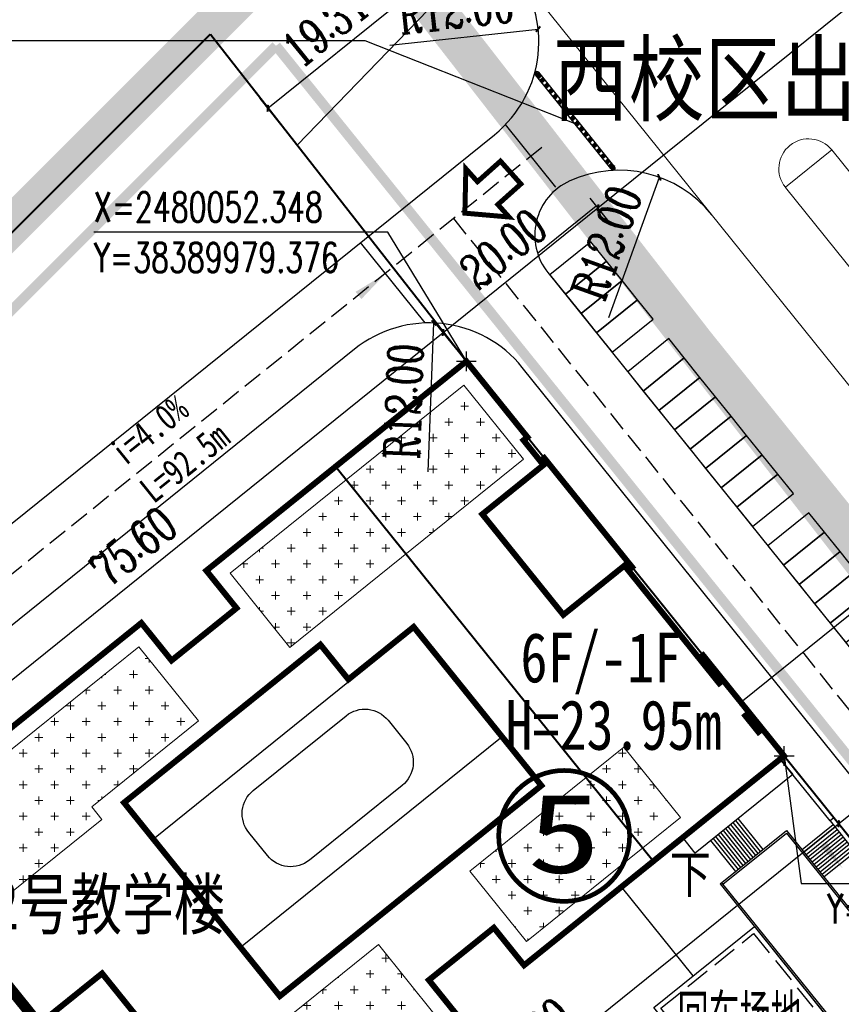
# Model space of a CAD drawing. Extents: x 38389316 to 38391210, y 2479116 to 2480544.
# Tile 24 of 68: x 38389934 to 38390017, y 2479988 to 2480087. Entities that reach past the tile are written whole.
import ezdxf
from ezdxf.enums import TextEntityAlignment as Align

# ---------------------------------------------------------------- set-up
doc = ezdxf.new("R2010")
doc.units = 0
doc.header["$LTSCALE"] = 2
for name, pattern in [('0', [0]), ('CENTER2', [1.125, 0.75, -0.125, 0.125, -0.125]), ('DASH', [0.35, 0.25, -0.1]), ('X2', [10, 8, -2])]:
    doc.linetypes.add(name, pattern=pattern)
doc.layers.get('0').update_dxf_attribs({"linetype": 'CONTINUOUS', "lineweight": 9})
doc.layers.get('Defpoints').update_dxf_attribs({"linetype": 'CONTINUOUS', "lineweight": 9})
for name, color, linetype in [('01', 7, 'CONTINUOUS'), ('DIM_COOR', 3, 'CONTINUOUS'), ('DIM_SYMB', 3, 'CONTINUOUS'), ('DL_道路红线', 7, 'CONTINUOUS'), ('hongxian', 1, 'CONTINUOUS'), ('PUB_TEXT', 7, 'CONTINUOUS'), ('u-road', 4, 'CONTINUOUS'), ('U_室外车位', 3, 'CONTINUOUS'), ('ZJ', 7, 'CONTINUOUS'), ('围墙', 7, 'CENTER2'), ('建筑', 31, 'CONTINUOUS'), ('建筑占地', 3, 'CONTINUOUS'), ('建筑轮廓', 2, 'CONTINUOUS'), ('微型车位', 219, 'CONTINUOUS'), ('文字', 7, 'CONTINUOUS'), ('校内道路中线', 1, 'CONTINUOUS'), ('远期红线', 30, 'CONTINUOUS'), ('道路', 33, 'CONTINUOUS')]:
    doc.layers.add(name, color=color, linetype=linetype)
for name, color, linetype, lineweight in [('图框文字', 7, 'CONTINUOUS', 9), ('尺寸标注', 7, 'CONTINUOUS', 9), ('屋顶绿化线', 126, 'CONTINUOUS', 9), ('建筑控制线', 6, '0', 9), ('路边线', 5, 'CONTINUOUS', 9)]:
    doc.layers.add(name, color=color, linetype=linetype, lineweight=lineweight)
doc.styles.add('_TCH_DIM', font='SIMPLEX', dxfattribs={"bigfont": 'GBCBIG'})
doc.styles.add('_TCH_LABEL_T3', font='COMPLEX', dxfattribs={"width": 0.705882, "bigfont": 'GBCBIG'})
doc.styles.add('DIMHT', font='simhei.ttf', dxfattribs={"width": 0.8})
doc.styles.add('HZTXT', font='txt', dxfattribs={"width": 0.8})
doc.styles.add('中等线体', font='txt', dxfattribs={"width": 0.8})
doc.styles.add('宋体', font='txt', dxfattribs={"width": 0.8, "height": 8})
doc.dimstyles.new('_TCH_ARCH_M_M&&1', dxfattribs={"dimtxt": 1.275, "dimasz": 0.5, "dimexe": 1.25, "dimexo": 1.5, "dimgap": 0.6125, "dimtad": 1, "dimzin": 1, "dimdsep": 46, "dimtxsty": '_TCH_LABEL_T3', "dimblk": 'ARCHTICK', "dimcen": 0.09, "dimclrt": 7, "dimazin": 2, "dimtfac": 1, "dimtix": 1, "dimtmove": 2, "dimatfit": 3, "dimfxl": 1, "dimtolj": 1, "dimtzin": 0, "dimarcsym": 0})

# ---------------------------------------------------------------- blocks, each defined once
blk = doc.blocks.new('_ArchTick')
at = {"color": 0, "linetype": 'ByBlock', "const_width": 0.4}
blk.add_lwpolyline([(-0.5, -0.5), (0.5, 0.5)], dxfattribs=at)
blk = doc.blocks.new('*D77')
at = {"layer": 'Defpoints', "color": 0}
for p in [(38389992.616, 2480067.793), (38389994.94, 2480064.906), (38389979.362, 2480052.364)]:
    blk.add_point(p, dxfattribs=at)
at = {"layer": '尺寸标注', "color": 0, "lineweight": -2}
for p, q in [((38389994, 2480066.074), (38389991.832, 2480068.766)), ((38389977.037, 2480055.251), (38389992.616, 2480067.793)), ((38389978.421, 2480053.532), (38389976.253, 2480056.224))]:
    blk.add_line(p, q, dxfattribs=at)
at = {"layer": '尺寸标注', "color": 0, "lineweight": -2, "xscale": 0.5, "yscale": 0.5, "zscale": 0.5}
for p, rotation in [((38389992.616, 2480067.793), 38.83647369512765), ((38389977.037, 2480055.251), 218.8364736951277)]:
    blk.add_blockref('_ArchTick', p, dxfattribs=dict(at, rotation=rotation))
at = {"layer": '尺寸标注', "color": 7, "insert": (38389983.102, 2480063.664), "char_height": 3.5, "attachment_point": 5, "rotation": 38.83647, "style": '_TCH_LABEL_T3'}
blk.add_mtext('\\A1;20.00', dxfattribs=at)
blk = doc.blocks.new('*D78')
at = {"layer": 'Defpoints', "color": 0}
for p in [(38390054.938, 2480117.953), (38390057.262, 2480115.066), (38389994.947, 2480064.898)]:
    blk.add_point(p, dxfattribs=at)
at = {"layer": '尺寸标注', "color": 0, "lineweight": -2}
for p, q in [((38390056.321, 2480116.235), (38390054.154, 2480118.927)), ((38389992.622, 2480067.785), (38390054.938, 2480117.953)), ((38389994.006, 2480066.066), (38389991.838, 2480068.759))]:
    blk.add_line(p, q, dxfattribs=at)
at = {"layer": '尺寸标注', "color": 0, "lineweight": -2, "xscale": 0.5, "yscale": 0.5, "zscale": 0.5}
for p, rotation in [((38390054.938, 2480117.953), 38.83647369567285), ((38389992.622, 2480067.785), 218.8364736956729)]:
    blk.add_blockref('_ArchTick', p, dxfattribs=dict(at, rotation=rotation))
at = {"layer": '尺寸标注', "color": 7, "insert": (38390022.738, 2480095.715), "char_height": 3.5, "attachment_point": 5, "rotation": 38.83647, "style": '_TCH_LABEL_T3'}
blk.add_mtext('\\A1;80.00', dxfattribs=at)
blk = doc.blocks.new('*D80')
at = {"layer": 'Defpoints', "color": 0}
for p in [(38390100.471, 2480093.288), (38390103.388, 2480089.665), (38390009.915, 2480014.412)]:
    blk.add_point(p, dxfattribs=at)
at = {"layer": '尺寸标注', "color": 0, "lineweight": -2}
for p, q in [((38390102.448, 2480090.833), (38390099.687, 2480094.262)), ((38390006.998, 2480018.036), (38390100.471, 2480093.288)), ((38390008.975, 2480015.581), (38390006.214, 2480019.01))]:
    blk.add_line(p, q, dxfattribs=at)
at = {"layer": '尺寸标注', "color": 0, "lineweight": -2, "xscale": 0.5, "yscale": 0.5, "zscale": 0.5}
for p, rotation in [((38390100.471, 2480093.288), 38.83647369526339), ((38390006.998, 2480018.036), 218.8364736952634)]:
    blk.add_blockref('_ArchTick', p, dxfattribs=dict(at, rotation=rotation))
at = {"layer": '尺寸标注', "color": 7, "insert": (38390052.01, 2480057.804), "char_height": 3.5, "attachment_point": 5, "rotation": 38.83647, "style": '_TCH_LABEL_T3'}
blk.add_mtext('\\A1;120.00', dxfattribs=at)
blk = doc.blocks.new('*D86')
at = {"layer": 'Defpoints', "color": 0}
for p in [(38389977.037, 2480055.251), (38389979.362, 2480052.364), (38389920.474, 2480004.955)]:
    blk.add_point(p, dxfattribs=at)
at = {"layer": '尺寸标注', "color": 0, "lineweight": -2}
for p, q in [((38389978.421, 2480053.532), (38389976.254, 2480056.224)), ((38389918.15, 2480007.842), (38389977.037, 2480055.251)), ((38389919.533, 2480006.123), (38389917.366, 2480008.816))]:
    blk.add_line(p, q, dxfattribs=at)
at = {"layer": '尺寸标注', "color": 0, "lineweight": -2, "xscale": 0.5, "yscale": 0.5, "zscale": 0.5}
for p, rotation in [((38389977.037, 2480055.251), 38.83647369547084), ((38389918.15, 2480007.842), 218.8364736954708)]:
    blk.add_blockref('_ArchTick', p, dxfattribs=dict(at, rotation=rotation))
at = {"layer": '尺寸标注', "color": 7, "insert": (38389945.869, 2480033.688), "char_height": 3.5, "attachment_point": 5, "rotation": 38.83647, "style": '_TCH_LABEL_T3'}
blk.add_mtext('\\A1;75.60', dxfattribs=at)
blk = doc.blocks.new('*D88')
at = {"layer": 'Defpoints', "color": 0}
for p in [(38389918.715, 2480003.511), (38389950.697, 2479963.785), (38389946.565, 2479960.458)]:
    blk.add_point(p, dxfattribs=at)
at = {"layer": '尺寸标注', "color": 0, "lineweight": -2}
for p, q in [((38389917.547, 2480002.57), (38389913.609, 2479999.4)), ((38389914.583, 2480000.184), (38389946.565, 2479960.458)), ((38389949.529, 2479962.844), (38389945.591, 2479959.674))]:
    blk.add_line(p, q, dxfattribs=at)
at = {"layer": '尺寸标注', "color": 0, "lineweight": -2, "xscale": 0.5, "yscale": 0.5, "zscale": 0.5}
for p, rotation in [((38389914.583, 2480000.184), 128.8364706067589), ((38389946.565, 2479960.458), 308.8364706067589)]:
    blk.add_blockref('_ArchTick', p, dxfattribs=dict(at, rotation=rotation))
at = {"layer": '尺寸标注', "color": 7, "insert": (38389932.309, 2479984.234), "char_height": 3.5, "attachment_point": 5, "rotation": 308.83647, "style": '_TCH_LABEL_T3'}
blk.add_mtext('\\A1;51.00', dxfattribs=at)
blk = doc.blocks.new('*D133')
at = {"layer": 'Defpoints', "color": 0}
for p in [(38390014.527, 2480008.688), (38390016.851, 2480005.801), (38389955.639, 2479961.279)]:
    blk.add_point(p, dxfattribs=at)
at = {"layer": '尺寸标注', "color": 0, "lineweight": -2}
for p, q in [((38390015.468, 2480007.52), (38390017.635, 2480004.827)), ((38389957.963, 2479958.392), (38390016.851, 2480005.801)), ((38389956.58, 2479960.111), (38389958.747, 2479957.418))]:
    blk.add_line(p, q, dxfattribs=at)
at = {"layer": '尺寸标注', "color": 0, "lineweight": -2, "xscale": 0.5, "yscale": 0.5, "zscale": 0.5}
for p, rotation in [((38390016.851, 2480005.801), 38.83647354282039), ((38389957.963, 2479958.392), 218.8364735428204)]:
    blk.add_blockref('_ArchTick', p, dxfattribs=dict(at, rotation=rotation))
at = {"layer": '尺寸标注', "color": 7, "insert": (38389985.683, 2479984.239), "char_height": 3.5, "attachment_point": 5, "rotation": 38.83647, "style": '_TCH_LABEL_T3'}
blk.add_mtext('\\A1;75.60', dxfattribs=at)
blk = doc.blocks.new('A$C7AE81329')
at = {"layer": '建筑轮廓', "const_width": 0.6, "flags": 128}
for points in [[(0.5, 128.2), (0.5, 113.6)], [(0, 113), (8.4, 113), (8.4, 100)], [(33.6, 87), (33.6, 91.85), (42, 91.85), (42, 87), (75.6, 87), (75.6, 90.5), (75.1, 90.5), (75.1, 92.6), (75.6, 92.6), (75.6, 96.8), (75.1, 96.8), (75.1, 111.4), (75.6, 111.4), (75.6, 112), (67.2, 112), (67.2, 125), (75.6, 125), (75.6, 125.5), (75.1, 125.5), (75.1, 128.2), (75.6, 128.2), (75.6, 138), (42, 138), (42, 133.15), (33.6, 133.15), (33.6, 138), (0, 138)], [(33.6, 87), (33.6, 91.85), (42, 91.85), (42, 87), (75.6, 87), (75.6, 100), (75.1, 100), (75.1, 111.4), (75.6, 111.4), (75.6, 112), (67.2, 112), (67.2, 125), (75.6, 125), (75.6, 125.5), (75.1, 125.5), (75.1, 128.2), (75.6, 128.2), (75.6, 138), (42, 138), (42, 133.15), (33.6, 133.15), (33.6, 138), (0, 138), (0, 99.5)], [(75.6, 125), (75.6, 112)]]:
    blk.add_lwpolyline(points, dxfattribs=at)
blk.add_lwpolyline([(46.27, 120.5), (46.27, 125), (20.9, 125), (20.9, 100), (54.7, 100), (54.7, 120.5), (54.7, 120.5), (54.7, 120.5)], close=True, dxfattribs=at)
blk = doc.blocks.new('*D167')
at = {"layer": 'Defpoints', "color": 0}
for p in [(38389976.118, 2480056.206), (38389975.652, 2480044.215)]:
    blk.add_point(p, dxfattribs=at)
at = {"layer": '尺寸标注', "color": 0, "lineweight": -2}
blk.add_line((38389975.535, 2480041.217), (38389976.118, 2480056.206), dxfattribs=at)
at = {"layer": '尺寸标注', "color": 0, "lineweight": -2, "xscale": 0.5, "yscale": 0.5, "zscale": 0.5, "rotation": 87.77409676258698}
blk.add_blockref('_ArchTick', (38389976.118, 2480056.206), dxfattribs=at)
at = {"layer": '尺寸标注', "color": 7, "insert": (38389973.059, 2480048.318), "char_height": 3.5, "attachment_point": 5, "rotation": 87.7741, "style": '_TCH_LABEL_T3'}
blk.add_mtext('\\A1;R12.00', dxfattribs=at)
blk = doc.blocks.new('*D216')
at = {"layer": 'Defpoints', "color": 0}
for p in [(38389974.429, 2480089.921), (38389977.325, 2480086.324), (38389962.287, 2480074.216)]:
    blk.add_point(p, dxfattribs=at)
at = {"layer": '尺寸标注', "color": 0, "lineweight": -2}
for p, q in [((38389976.385, 2480087.492), (38389973.646, 2480090.895)), ((38389959.391, 2480077.814), (38389974.429, 2480089.921)), ((38389961.346, 2480075.385), (38389958.607, 2480078.787))]:
    blk.add_line(p, q, dxfattribs=at)
at = {"layer": '尺寸标注', "color": 0, "lineweight": -2, "xscale": 0.5, "yscale": 0.5, "zscale": 0.5}
for p, rotation in [((38389974.429, 2480089.921), 38.83649535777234), ((38389959.391, 2480077.814), 218.8364953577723)]:
    blk.add_blockref('_ArchTick', p, dxfattribs=dict(at, rotation=rotation))
at = {"layer": '尺寸标注', "color": 7, "insert": (38389965.186, 2480086.009), "char_height": 3.5, "attachment_point": 5, "rotation": 38.8365, "style": '_TCH_LABEL_T3'}
blk.add_mtext('\\A1;19.31', dxfattribs=at)
blk = doc.blocks.new('*D217')
at = {"layer": 'Defpoints', "color": 0}
for p in [(38390032.428, 2480018.341), (38390035.324, 2480014.744), (38390019.747, 2480002.204)]:
    blk.add_point(p, dxfattribs=at)
at = {"layer": '尺寸标注', "color": 0, "lineweight": -2}
for p, q in [((38390034.383, 2480015.912), (38390031.644, 2480019.315)), ((38390016.851, 2480005.801), (38390032.428, 2480018.341)), ((38390018.807, 2480003.372), (38390016.067, 2480006.775))]:
    blk.add_line(p, q, dxfattribs=at)
at = {"layer": '尺寸标注', "color": 0, "lineweight": -2, "xscale": 0.5, "yscale": 0.5, "zscale": 0.5}
for p, rotation in [((38390032.428, 2480018.341), 38.83649536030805), ((38390016.851, 2480005.801), 218.836495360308)]:
    blk.add_blockref('_ArchTick', p, dxfattribs=dict(at, rotation=rotation))
at = {"layer": '尺寸标注', "color": 7, "insert": (38390022.915, 2480014.213), "char_height": 3.5, "attachment_point": 5, "rotation": 38.8365, "style": '_TCH_LABEL_T3'}
blk.add_mtext('\\A1;20.00', dxfattribs=at)
blk = doc.blocks.new('A$C53DE62AB')
at = {"layer": '道路'}
for p, q in [((7580, 33000), (7580, 29000)), ((7900, 33000), (7900, 29000)), ((8220, 33000), (8220, 29000)), ((8540, 33000), (8540, 29000)), ((8860, 33000), (8860, 29000)), ((9180, 33000), (9180, 29000)), ((9500, 33000), (9500, 29000)), ((9820, 33000), (9820, 29000)), ((10140, 33000), (10140, 29000)), ((10460, 33000), (10460, 29000)), ((10780, 33000), (10780, 29000)), ((11100, 33000), (11100, 29000)), ((500, 26500), (4500, 26500)), ((500, 26180), (4500, 26180)), ((500, 25860), (4500, 25860)), ((500, 25540), (4500, 25540)), ((500, 25220), (4500, 25220)), ((500, 24900), (4500, 24900)), ((500, 24580), (4500, 24580)), ((500, 24260), (4500, 24260)), ((500, 23940), (4500, 23940)), ((500, 23620), (4500, 23620)), ((500, 23300), (4500, 23300)), ((500, 22980), (4500, 22980)), ((500, 11020), (4500, 11020)), ((500, 10700), (4500, 10700)), ((500, 10380), (4500, 10380)), ((500, 10060), (4500, 10060)), ((500, 9740), (4500, 9740)), ((500, 9420), (4500, 9420)), ((500, 9100), (4500, 9100)), ((500, 8780), (4500, 8780)), ((500, 8460), (4500, 8460)), ((500, 8140), (4500, 8140)), ((500, 7820), (4500, 7820)), ((500, 7500), (4500, 7500)), ((7580, 1000), (7580, 5000)), ((7900, 1000), (7900, 5000)), ((8220, 1000), (8220, 5000)), ((8540, 1000), (8540, 5000)), ((8860, 1000), (8860, 5000)), ((9180, 1000), (9180, 5000)), ((9500, 1000), (9500, 5000)), ((9820, 1000), (9820, 5000)), ((10140, 1000), (10140, 5000)), ((10460, 1000), (10460, 5000)), ((10780, 1000), (10780, 5000)), ((11100, 1000), (11100, 5000))]:
    blk.add_line(p, q, dxfattribs=at)
for points in [[(500, 27000), (500, 35000), (-1, 34999), (0, 27000)], [(0, 27000), (500, 27000), (500, 22980), (0, 22980)], [(0, 7000), (500, 7000), (500, 11020), (0, 11020)], [(500, 7000), (500, -1000), (-1, -999), (0, 7000)]]:
    blk.add_lwpolyline(points, close=True, dxfattribs=at)
for points in [[(13099, 33000), (13099, 35000), (500, 35000), (500, 33000), (13099, 33000)], [(13099, 29000), (4500, 29000), (4500, 5000), (13099, 5000)], [(12900, 28800), (4700, 28800), (4700, 5200), (12899, 5200)], [(12900, 29000), (12899, 5000)], [(13100, 29000), (13099, 5000)], [(13099, -1000), (13099, 1000), (500, 1000), (500, -1000), (13099, -1000)]]:
    blk.add_lwpolyline(points, dxfattribs=at)
at = {"layer": '道路', "linetype": 'DASH', "ltscale": 1.5}
for points in [[(0, 22980), (0, 11020)], [(200, 22980), (200, 11020)]]:
    blk.add_lwpolyline(points, dxfattribs=at)
blk = doc.blocks.new('uiiatguaukjb')
at = {"layer": '路边线', "color": 33, "flags": 128}
blk.add_lwpolyline([(38389353.475, 2480008.981), (38389463.392, 2480041.498, 0.009052), (38389575.226, 2480075.047, 0.055228), (38389675.188, 2480119.674), (38389831.273, 2480215.075, -0.376857), (38389893.694, 2480204.22), (38389994.467, 2480079.048)], format="xyb", dxfattribs=at)
blk.add_lwpolyline([(38389994.467, 2480079.048), (38390240.119, 2479773.918)], dxfattribs=at)
at = {"layer": '路边线', "color": 0, "flags": 128}
for points in [[(38390011.494, 2480069.86), (38390016.167, 2480073.623)], [(38390016.167, 2480073.622), (38390091.419, 2479980.15)], [(38390011.493, 2480069.859), (38390086.745, 2479976.387)]]:
    blk.add_lwpolyline(points, dxfattribs=at)
at = {"layer": '路边线', "color": 0}
blk.add_arc((38390013.831, 2480071.741), 3, 38.83631, 218.83631, dxfattribs=at)
blk = doc.blocks.new('*D233')
at = {"layer": 'Defpoints', "color": 0}
for p in [(38389986.6, 2480085.786), (38389974.668, 2480084.505)]:
    blk.add_point(p, dxfattribs=at)
at = {"layer": '尺寸标注', "color": 0, "lineweight": -2}
blk.add_line((38389971.685, 2480084.185), (38389986.6, 2480085.786), dxfattribs=at)
at = {"layer": '尺寸标注', "color": 0, "lineweight": -2, "xscale": 0.5, "yscale": 0.5, "zscale": 0.5, "rotation": 6.127355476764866}
blk.add_blockref('_ArchTick', (38389986.6, 2480085.786), dxfattribs=at)
at = {"layer": '尺寸标注', "color": 7, "insert": (38389978.352, 2480087.666), "char_height": 3.5, "attachment_point": 5, "rotation": 6.12736, "style": '_TCH_LABEL_T3'}
blk.add_mtext('\\A1;R12.00', dxfattribs=at)
blk = doc.blocks.new('*D234')
at = {"layer": 'Defpoints', "color": 0}
for p in [(38389998.804, 2480070.868), (38389994.736, 2480059.579)]:
    blk.add_point(p, dxfattribs=at)
at = {"layer": '尺寸标注', "color": 0, "lineweight": -2}
blk.add_line((38389993.718, 2480056.756), (38389998.804, 2480070.868), dxfattribs=at)
at = {"layer": '尺寸标注', "color": 0, "lineweight": -2, "xscale": 0.5, "yscale": 0.5, "zscale": 0.5, "rotation": 70.1823752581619}
blk.add_blockref('_ArchTick', (38389998.804, 2480070.868), dxfattribs=at)
at = {"layer": '尺寸标注', "color": 7, "insert": (38389993.505, 2480064.274), "char_height": 3.5, "attachment_point": 5, "rotation": 70.18238, "style": '_TCH_LABEL_T3'}
blk.add_mtext('\\A1;R12.00', dxfattribs=at)
blk = doc.blocks.new('A$C76C23CDA')
at = {"layer": '屋顶绿化线'}
h = blk.add_hatch(dxfattribs=at)
h.set_pattern_fill('CROSS', color=256, style=0)
h.set_pattern_definition([(218.837284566, (31458374325.5, 22143120606.5), (-2232.08987889, 241.01301325), [793.75, -2381.25]), (128.837284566, (31458374265.2, 22143120048.5), (241.01301325, 2232.08987889), [793.75, -2381.25])])
h.paths.add_polyline_path([(30200, 134600), (0, 134600), (0, 125000), (30200, 125000)])
h.paths.add_polyline_path([(71900, 134600), (42000, 134600), (42000, 125000), (55800, 125000), (55800, 123400), (71900, 123400)])
h.paths.add_polyline_path([(42000, 87000), (71900, 87000), (71900, 96100), (42000, 96100)])
h.paths.add_polyline_path([(10300, 96100), (30200, 96100), (30200, 87000), (10300, 87000)])
for points in [[(30200, 134600), (0, 134600), (0, 125000), (30200, 125000)], [(71900, 134600), (42000, 134600), (42000, 125000), (55800, 125000), (55800, 123400), (71900, 123400)], [(10300, 96100), (30200, 96100), (30200, 87000), (10300, 87000)], [(42000, 87000), (71900, 87000), (71900, 96100), (42000, 96100)]]:
    blk.add_lwpolyline(points, close=True, dxfattribs=at)
blk = doc.blocks.new('A$C04E64A8A')
at = {"layer": '01', "ltscale": 30}
h = blk.add_hatch(color=2, dxfattribs=at)
edge = h.paths.add_edge_path()
edge.add_line((0.458, 9.779), (0.678, 9.505))
edge.add_line((0.678, 9.505), (0.56, 9.41))
edge.add_line((0.56, 9.41), (0.365, 9.652))
edge.add_arc((0.319, 9.615), 0.0592, 38.84407, 218.84407)
edge.add_line((0.273, 9.577), (0.468, 9.335))
edge.add_line((0.468, 9.335), (0.35, 9.24))
edge.add_line((0.35, 9.24), (0.129, 9.515))
edge.add_line((0.129, 9.515), (0.063, 9.597))
edge.add_ellipse((0.233, 9.722), major_axis=(-0.165, 0.205), ratio=0.804677, start_angle=-85.52993, end_angle=90, ccw=False)
edge.add_line((0.384, 9.87), (0.458, 9.779))
for points in [[(0.702, 8.803), (0.487, 9.071), (0.815, 9.335), (1.03, 9.068)], [(1.141, 8.258), (0.926, 8.526), (1.254, 8.79), (1.469, 8.523)], [(1.581, 7.714), (1.366, 7.982), (1.694, 8.246), (1.909, 7.979)]]:
    blk.add_hatch(color=2, dxfattribs=at).paths.add_polyline_path(points)
h = blk.add_hatch(color=2, dxfattribs=at)
edge = h.paths.add_edge_path()
edge.add_line((2.02, 7.17), (1.804, 7.437))
edge.add_line((1.804, 7.437), (2.133, 7.701))
edge.add_line((2.133, 7.701), (2.348, 7.434))
edge.add_line((2.348, 7.434), (2.02, 7.17))
h = blk.add_hatch(color=2, dxfattribs=at)
edge = h.paths.add_edge_path()
edge.add_line((2.459, 6.625), (2.243, 6.892))
edge.add_line((2.243, 6.892), (2.571, 7.156))
edge.add_line((2.571, 7.156), (2.787, 6.889))
edge.add_line((2.787, 6.889), (2.459, 6.625))
h = blk.add_hatch(color=2, dxfattribs=at)
edge = h.paths.add_edge_path()
edge.add_line((2.897, 6.08), (2.682, 6.347))
edge.add_line((2.682, 6.347), (3.01, 6.611))
edge.add_line((3.01, 6.611), (3.226, 6.344))
edge.add_line((3.226, 6.344), (2.897, 6.08))
h = blk.add_hatch(color=2, dxfattribs=at)
edge = h.paths.add_edge_path()
edge.add_line((3.336, 5.535), (3.121, 5.802))
edge.add_line((3.121, 5.802), (3.449, 6.067))
edge.add_line((3.449, 6.067), (3.664, 5.799))
edge.add_line((3.664, 5.799), (3.336, 5.535))
h = blk.add_hatch(color=2, dxfattribs=at)
edge = h.paths.add_edge_path()
edge.add_line((3.775, 4.99), (3.56, 5.257))
edge.add_line((3.56, 5.257), (3.888, 5.522))
edge.add_line((3.888, 5.522), (4.103, 5.254))
edge.add_line((4.103, 5.254), (3.775, 4.99))
h = blk.add_hatch(color=2, dxfattribs=at)
edge = h.paths.add_edge_path()
edge.add_line((4.214, 4.445), (3.998, 4.712))
edge.add_line((3.998, 4.712), (4.327, 4.977))
edge.add_line((4.327, 4.977), (4.542, 4.709))
edge.add_line((4.542, 4.709), (4.214, 4.445))
h = blk.add_hatch(color=2, dxfattribs=at)
edge = h.paths.add_edge_path()
edge.add_line((4.653, 3.9), (4.437, 4.168))
edge.add_line((4.437, 4.168), (4.765, 4.432))
edge.add_line((4.765, 4.432), (4.981, 4.164))
edge.add_line((4.981, 4.164), (4.653, 3.9))
h = blk.add_hatch(color=2, dxfattribs=at)
edge = h.paths.add_edge_path()
edge.add_line((5.091, 3.355), (4.876, 3.623))
edge.add_line((4.876, 3.623), (5.204, 3.887))
edge.add_line((5.204, 3.887), (5.42, 3.62))
edge.add_line((5.42, 3.62), (5.091, 3.355))
h = blk.add_hatch(color=2, dxfattribs=at)
edge = h.paths.add_edge_path()
edge.add_line((5.53, 2.81), (5.315, 3.078))
edge.add_line((5.315, 3.078), (5.643, 3.342))
edge.add_line((5.643, 3.342), (5.858, 3.075))
edge.add_line((5.858, 3.075), (5.53, 2.81))
h = blk.add_hatch(color=2, dxfattribs=at)
edge = h.paths.add_edge_path()
edge.add_line((5.969, 2.266), (5.754, 2.533))
edge.add_line((5.754, 2.533), (6.082, 2.797))
edge.add_line((6.082, 2.797), (6.297, 2.53))
edge.add_line((6.297, 2.53), (5.969, 2.266))
h = blk.add_hatch(color=2, dxfattribs=at)
edge = h.paths.add_edge_path()
edge.add_line((6.408, 1.721), (6.192, 1.988))
edge.add_line((6.192, 1.988), (6.521, 2.252))
edge.add_line((6.521, 2.252), (6.736, 1.985))
edge.add_line((6.736, 1.985), (6.408, 1.721))
h = blk.add_hatch(color=2, dxfattribs=at)
edge = h.paths.add_edge_path()
edge.add_line((6.847, 1.176), (6.631, 1.443))
edge.add_line((6.631, 1.443), (6.959, 1.707))
edge.add_line((6.959, 1.707), (7.175, 1.44))
edge.add_line((7.175, 1.44), (6.847, 1.176))
h = blk.add_hatch(color=2, dxfattribs=at)
edge = h.paths.add_edge_path()
edge.add_line((7.285, 0.631), (7.07, 0.898))
edge.add_line((7.07, 0.898), (7.398, 1.162))
edge.add_line((7.398, 1.162), (7.614, 0.895))
edge.add_line((7.614, 0.895), (7.285, 0.631))
h = blk.add_hatch(color=2, dxfattribs=at)
edge = h.paths.add_edge_path()
edge.add_line((7.97, 0.451), (7.75, 0.725))
edge.add_line((7.75, 0.725), (7.632, 0.63))
edge.add_line((7.632, 0.63), (7.826, 0.388))
edge.add_arc((7.78, 0.351), 0.0592, 218.84407, 398.84407, ccw=False)
edge.add_line((7.734, 0.314), (7.539, 0.556))
edge.add_line((7.539, 0.556), (7.421, 0.461))
edge.add_line((7.421, 0.461), (7.642, 0.187))
edge.add_line((7.642, 0.187), (7.708, 0.105))
edge.add_ellipse((7.867, 0.244), major_axis=(0.165, -0.205), ratio=0.804677, start_angle=270, end_angle=445.52993)
edge.add_line((8.044, 0.36), (7.97, 0.451))
at = {"layer": '微型车位', "color": 7}
for p, q in [((7.642, 0.187), (0.068, 9.589)), ((0.468, 9.335), (0.273, 9.577)), ((0.35, 9.24), (0.468, 9.335)), ((0.56, 9.41), (0.365, 9.652)), ((7.97, 0.451), (0.396, 9.854)), ((0.468, 9.335), (0.561, 9.41)), ((0.487, 9.071), (0.605, 9.166)), ((0.678, 9.505), (0.56, 9.41)), ((0.605, 9.166), (0.698, 9.24)), ((0.82, 8.898), (0.605, 9.166)), ((0.815, 9.335), (0.697, 9.24)), ((0.912, 8.973), (0.697, 9.24)), ((0.82, 8.898), (0.913, 8.973)), ((1.03, 9.068), (0.912, 8.973)), ((0.702, 8.803), (0.82, 8.898)), ((0.926, 8.526), (1.044, 8.621)), ((1.044, 8.621), (1.136, 8.696)), ((1.259, 8.353), (1.044, 8.621)), ((1.254, 8.79), (1.136, 8.695)), ((1.351, 8.428), (1.136, 8.695)), ((1.141, 8.258), (1.259, 8.353)), ((1.259, 8.353), (1.352, 8.428)), ((1.469, 8.523), (1.351, 8.428)), ((1.366, 7.982), (1.484, 8.077)), ((1.484, 8.077), (1.576, 8.152)), ((1.699, 7.809), (1.484, 8.077)), ((1.694, 8.246), (1.576, 8.151)), ((1.791, 7.884), (1.576, 8.151)), ((1.909, 7.979), (1.791, 7.884)), ((1.581, 7.714), (1.699, 7.809)), ((1.699, 7.809), (1.792, 7.884)), ((1.804, 7.437), (1.922, 7.532)), ((1.922, 7.532), (2.015, 7.607)), ((2.138, 7.265), (1.922, 7.532)), ((2.133, 7.701), (2.015, 7.606)), ((2.23, 7.339), (2.015, 7.606)), ((2.02, 7.17), (2.138, 7.265)), ((2.138, 7.265), (2.231, 7.339)), ((2.348, 7.434), (2.23, 7.339)), ((2.243, 6.892), (2.361, 6.987)), ((2.361, 6.987), (2.454, 7.062)), ((2.577, 6.72), (2.361, 6.987)), ((2.571, 7.156), (2.453, 7.061)), ((2.669, 6.794), (2.453, 7.061)), ((2.459, 6.625), (2.577, 6.72)), ((2.577, 6.72), (2.669, 6.794)), ((2.787, 6.889), (2.669, 6.794)), ((2.682, 6.347), (2.8, 6.442)), ((2.8, 6.442), (2.893, 6.517)), ((3.015, 6.175), (2.8, 6.442)), ((3.01, 6.611), (2.892, 6.516)), ((3.108, 6.249), (2.892, 6.516)), ((2.897, 6.08), (3.015, 6.175)), ((3.015, 6.175), (3.108, 6.25)), ((3.226, 6.344), (3.108, 6.249)), ((3.239, 5.897), (3.332, 5.972)), ((3.449, 6.067), (3.331, 5.972)), ((3.546, 5.704), (3.331, 5.972)), ((3.121, 5.802), (3.239, 5.897)), ((3.454, 5.63), (3.239, 5.897)), ((3.336, 5.535), (3.454, 5.63)), ((3.454, 5.63), (3.547, 5.705)), ((3.664, 5.799), (3.546, 5.704)), ((3.56, 5.257), (3.678, 5.352)), ((3.678, 5.352), (3.77, 5.427)), ((3.893, 5.085), (3.678, 5.352)), ((3.888, 5.522), (3.77, 5.427)), ((3.985, 5.159), (3.77, 5.427)), ((3.775, 4.99), (3.893, 5.085)), ((3.893, 5.085), (3.986, 5.16)), ((4.103, 5.254), (3.985, 5.159)), ((4.327, 4.977), (4.209, 4.882)), ((3.998, 4.712), (4.116, 4.807)), ((4.116, 4.807), (4.209, 4.882)), ((4.332, 4.54), (4.116, 4.807)), ((4.424, 4.614), (4.209, 4.882)), ((4.214, 4.445), (4.332, 4.54)), ((4.332, 4.54), (4.425, 4.615)), ((4.542, 4.709), (4.424, 4.614)), ((4.437, 4.168), (4.555, 4.263)), ((4.555, 4.263), (4.648, 4.337)), ((4.77, 3.995), (4.555, 4.263)), ((4.765, 4.432), (4.647, 4.337)), ((4.863, 4.069), (4.647, 4.337)), ((4.653, 3.9), (4.77, 3.995)), ((4.77, 3.995), (4.863, 4.07)), ((4.981, 4.164), (4.863, 4.069)), ((4.876, 3.623), (4.994, 3.718)), ((4.994, 3.718), (5.087, 3.792)), ((5.209, 3.45), (4.994, 3.718)), ((5.204, 3.887), (5.086, 3.792)), ((5.302, 3.525), (5.086, 3.792)), ((5.091, 3.355), (5.209, 3.45)), ((5.209, 3.45), (5.302, 3.525)), ((5.42, 3.62), (5.302, 3.525)), ((5.315, 3.078), (5.433, 3.173)), ((5.433, 3.173), (5.526, 3.248)), ((5.648, 2.905), (5.433, 3.173)), ((5.643, 3.342), (5.525, 3.247)), ((5.74, 2.98), (5.525, 3.247)), ((5.648, 2.905), (5.741, 2.98)), ((5.858, 3.075), (5.74, 2.98)), ((5.53, 2.81), (5.648, 2.905)), ((5.754, 2.533), (5.872, 2.628)), ((5.872, 2.628), (5.964, 2.703)), ((6.087, 2.36), (5.872, 2.628)), ((6.082, 2.797), (5.964, 2.702)), ((6.179, 2.435), (5.964, 2.702)), ((5.969, 2.266), (6.087, 2.36)), ((6.087, 2.36), (6.18, 2.435)), ((6.297, 2.53), (6.179, 2.435)), ((6.192, 1.988), (6.31, 2.083)), ((6.31, 2.083), (6.403, 2.158)), ((6.526, 1.816), (6.31, 2.083)), ((6.521, 2.252), (6.403, 2.157)), ((6.618, 1.89), (6.403, 2.157)), ((6.736, 1.985), (6.618, 1.89)), ((6.408, 1.721), (6.526, 1.816)), ((6.526, 1.816), (6.619, 1.89)), ((6.631, 1.443), (6.749, 1.538)), ((6.749, 1.538), (6.842, 1.613)), ((6.964, 1.271), (6.749, 1.538)), ((6.959, 1.707), (6.841, 1.612)), ((7.057, 1.345), (6.841, 1.612)), ((6.847, 1.176), (6.964, 1.271)), ((6.964, 1.271), (7.057, 1.345)), ((7.175, 1.44), (7.057, 1.345)), ((7.07, 0.898), (7.188, 0.993)), ((7.188, 0.993), (7.281, 1.068)), ((7.403, 0.726), (7.188, 0.993)), ((7.398, 1.162), (7.28, 1.067)), ((7.496, 0.8), (7.28, 1.067)), ((7.285, 0.631), (7.403, 0.726)), ((7.403, 0.726), (7.496, 0.801)), ((7.421, 0.461), (7.539, 0.556)), ((7.614, 0.895), (7.496, 0.8)), ((7.539, 0.556), (7.632, 0.631)), ((7.539, 0.556), (7.734, 0.314)), ((7.749, 0.725), (7.632, 0.63)), ((7.632, 0.63), (7.826, 0.388)), ((7.716, 0.095), (7.642, 0.187)), ((8.044, 0.36), (7.97, 0.451))]:
    blk.add_line(p, q, dxfattribs=at)
for centre, start, end in [((0.319, 9.615), 38.84407, 218.84407), ((7.78, 0.351), 218.84407, 38.84407)]:
    blk.add_arc(centre, 0.0592, start, end, dxfattribs=at)
at = {"layer": '微型车位', "color": 7, "extrusion": (-6.62169e-19, -2.7909e-20, -1)}
blk.add_ellipse((0.233, 9.723), major_axis=(-0.165, 0.205), ratio=0.804677, start_param=4.712389, end_param=7.853982, dxfattribs=at)
at = {"layer": '微型车位', "color": 7}
blk.add_ellipse((7.867, 0.244), major_axis=(0.165, -0.205), ratio=0.804677, start_param=4.712389, end_param=7.853982, dxfattribs=at)

msp = doc.modelspace()

# ---------------------------------------------------------------- linework, layer by layer
at = {"layer": 'DIM_COOR', "color": 3}
for p, q in [((38389971.475, 2480065.333), (38389941.885, 2480065.333)), ((38389979.376, 2480052.348), (38389971.475, 2480065.333)), ((38389979.376, 2480051.348), (38389979.376, 2480053.348)), ((38389978.376, 2480052.348), (38389980.376, 2480052.348)), ((38390011.359, 2480011.623), (38390011.359, 2480013.623)), ((38390010.359, 2480012.623), (38390012.359, 2480012.623)), ((38390011.359, 2480012.623), (38390013.082, 2479999.792)), ((38390013.082, 2479999.792), (38390041.792, 2479999.792))]:
    msp.add_line(p, q, dxfattribs=at)
at = {"layer": 'DIM_SYMB', "color": 0, "flags": 128}
for points in [[(38389962.357, 2480074.093), (38389979.591, 2480091.966), (38390015.089, 2480091.966)], [(38389990.261, 2480076.295), (38389969.202, 2480084.599), (38389889.286, 2480084.599)]]:
    msp.add_lwpolyline(points, dxfattribs=at)
at = {"layer": 'DIM_SYMB', "color": 3}
for points in [[(38389917.636, 2480018.047, 0, 0, 0), (38389971.246, 2480061.169, 0, 0.933, 0), (38389968.518, 2480058.975, 0, 0, 0)], [(38390004.861, 2480002.258, 0, 0, 0), (38390011.92, 2480007.938, 0, 0, 0), (38390017.255, 2480001.311, 0, 0.8, 0), (38390015.374, 2480003.647, 0, 0, 0)]]:
    msp.add_lwpolyline(points, format="xyseb", dxfattribs=at)
at = {"layer": 'DL_道路红线', "color": 192, "ltscale": 10, "const_width": 2, "flags": 128}
msp.add_lwpolyline([(38389887.342, 2480198.556), (38390013.723, 2480041.576)], dxfattribs=at)
msp.add_lwpolyline([(38390013.723, 2480041.576, 0.000224), (38390014.587, 2480040.502), (38390233.578, 2479768.488, 0.023273), (38390273.038, 2479723.892), (38390323.466, 2479671.981, -0.050396), (38390468.344, 2479489.186, -0.050396)], format="xyb", dxfattribs=at)
at = {"layer": 'hongxian', "linetype": 'CENTER2', "ltscale": 10, "const_width": 4, "flags": 128}
msp.add_lwpolyline([(38389895.821, 2480028.193), (38389931.464, 2480063.836), (38389967.107, 2480099.478), (38390034.514, 2480012.704), (38390085.513, 2479951.337), (38390109.125, 2479922.008), (38390099.174, 2479835.353), (38390090.018, 2479755.614), (38390089.574, 2479753.321), (38390087.685, 2479746.141), (38390087.168, 2479744.568), (38390086.821, 2479743.508), (38390085.995, 2479741.198), (38390084.384, 2479737.279), (38390082.352, 2479732.869), (38390079.285, 2479727.323), (38390075.397, 2479721.295), (38390071.094, 2479715.722), (38390066.159, 2479710.286), (38390059.432, 2479704.206), (38390057.516, 2479702.804), (38390006.515, 2479673.75), (38389771.971, 2479540.139), (38389769.573, 2479540.772), (38389767.541, 2479540.37), (38389758.715, 2479556.815), (38389776.68, 2479567.049), (38389761.772, 2479593.219), (38389796.421, 2479704.964), (38389796.94, 2479706.639), (38389842.037, 2479730.453), (38389853.283, 2479766.864), (38389829.5, 2479811.903), (38389838.213, 2479840.143), (38389838.15, 2479841.287), (38389843.69, 2479859.24), (38389845.083, 2479858.07), (38389849.696, 2479873.099), (38389860.511, 2479908.069), (38389859.262, 2479908.421), (38389858.906, 2479908.553), (38389859.977, 2479912.025), (38389862.629, 2479920.62)], close=True, dxfattribs=at)
at = {"layer": 'u-road', "flags": 128}
for points in [[(38389899.549, 2480008.621), (38389982.194, 2480075.158, 0.41421), (38389984.015, 2480092.03), (38389982.984, 2480093.311)], [(38390004.083, 2480067.104), (38390004.083, 2480067.104, 0.341982), (38389989.787, 2480070.511), (38389989.787, 2480070.511, 0.490309), (38389987.587, 2480061.282), (38390058.958, 2479972.632)], [(38390052.726, 2479967.615), (38389984.999, 2480051.74, 0.414216), (38389968.126, 2480053.562), (38389920.144, 2480014.932, 0.414209), (38389918.322, 2479998.06), (38389940.647, 2479970.329)]]:
    msp.add_lwpolyline(points, format="xyb", dxfattribs=at)
for points in [[(38389988.379, 2480069.867), (38389983.303, 2480076.171)], [(38389986.536, 2480063.248), (38389992.445, 2480068.005)], [(38389975.24, 2480056.208), (38389968.718, 2480064.309)]]:
    msp.add_lwpolyline(points, dxfattribs=at)
at = {"layer": 'U_室外车位'}
for points in [[(38389987.782, 2480061.04), (38389989.35, 2480059.093), (38389993.478, 2480062.416), (38389991.911, 2480064.364)], [(38389989.35, 2480059.093), (38389990.918, 2480057.145), (38389995.046, 2480060.469), (38389993.478, 2480062.416)], [(38389990.918, 2480057.145), (38389992.486, 2480055.198), (38389996.614, 2480058.522), (38389995.046, 2480060.469)], [(38389992.486, 2480055.198), (38389994.053, 2480053.251), (38389998.182, 2480056.574), (38389996.614, 2480058.522)], [(38389995.621, 2480051.303), (38389997.189, 2480049.356), (38390001.317, 2480052.68), (38389999.749, 2480054.627)], [(38389997.189, 2480049.356), (38389998.757, 2480047.409), (38390002.885, 2480050.732), (38390001.317, 2480052.68)], [(38389998.757, 2480047.409), (38390000.324, 2480045.461), (38390004.453, 2480048.785), (38390002.885, 2480050.732)], [(38390000.324, 2480045.461), (38390001.892, 2480043.514), (38390006.02, 2480046.838), (38390004.453, 2480048.785)], [(38390001.892, 2480043.514), (38390003.46, 2480041.567), (38390007.588, 2480044.89), (38390006.02, 2480046.838)], [(38390003.46, 2480041.567), (38390005.028, 2480039.619), (38390009.156, 2480042.943), (38390007.588, 2480044.89)], [(38390005.028, 2480039.619), (38390006.595, 2480037.672), (38390010.724, 2480040.996), (38390009.156, 2480042.943)], [(38390006.595, 2480037.672), (38390008.163, 2480035.725), (38390012.291, 2480039.048), (38390010.724, 2480040.996)], [(38390009.731, 2480033.777), (38390011.299, 2480031.83), (38390015.427, 2480035.154), (38390013.859, 2480037.101)], [(38390011.299, 2480031.83), (38390012.866, 2480029.883), (38390016.995, 2480033.206), (38390015.427, 2480035.154)], [(38390012.866, 2480029.883), (38390014.434, 2480027.935), (38390018.563, 2480031.259), (38390016.995, 2480033.206)], [(38390014.434, 2480027.935), (38390016.002, 2480025.988), (38390020.13, 2480029.312), (38390018.563, 2480031.259)], [(38390016.002, 2480025.988), (38390017.57, 2480024.041), (38390021.698, 2480027.364), (38390020.13, 2480029.312)]]:
    msp.add_lwpolyline(points, close=True, dxfattribs=at)
at = {"layer": 'ZJ', "color": 3, "linetype": 'Continuous', "const_width": 0.471}
msp.add_lwpolyline([(38389995.808, 2480004.572, 1), (38389982.632, 2480004.572, 1)], format="xyb", close=True, dxfattribs=at)
at = {"layer": '围墙', "linetype": 'DASH', "ltscale": 6, "const_width": 0.2, "flags": 128}
for points in [[(38389898.835, 2480030.5), (38389953.608, 2480085.272)], [(38389953.608, 2480085.272), (38389979.376, 2480052.348)], [(38390011.359, 2480012.623), (38390033.935, 2479984.581)]]:
    msp.add_lwpolyline(points, dxfattribs=at)
at = {"layer": '图框文字', "color": 1, "const_width": 0.503}
msp.add_lwpolyline([(38389984.863, 2480070.197), (38389982.811, 2480072.494), (38389980.496, 2480070.425), (38389979.325, 2480071.735), (38389979.227, 2480067.259), (38389983.67, 2480066.873), (38389982.548, 2480068.129)], close=True, dxfattribs=at)
at = {"layer": '建筑', "color": 152, "linetype": 'DASH', "ltscale": 10, "const_width": 0.2, "flags": 128}
msp.add_lwpolyline([(38389979.376, 2480052.348), (38389966.212, 2480041.75), (38389998.195, 2480002.025), (38390011.359, 2480012.623)], close=True, dxfattribs=at)
at = {"layer": '建筑占地', "color": 6, "flags": 128}
for points in [[(38389979.389, 2480052.332), (38390011.372, 2480012.607), (38389985.2, 2479991.536), (38389982.159, 2479995.313), (38389975.615, 2479990.046), (38389978.612, 2479986.324), (38389959.028, 2479970.465), (38389981.604, 2479942.423), (38390001.233, 2479958.226), (38390004.274, 2479954.449), (38390010.817, 2479959.716), (38390007.776, 2479963.494), (38390033.948, 2479984.565), (38390065.931, 2479944.84), (38390039.759, 2479923.769), (38390036.717, 2479927.547), (38390030.174, 2479922.279), (38390033.216, 2479918.501), (38390007.044, 2479897.43), (38389920.502, 2480004.922), (38389946.674, 2480025.993), (38389949.716, 2480022.216), (38389956.259, 2480027.483), (38389953.217, 2480031.261)], [(38389944.921, 2480007.919), (38389964.684, 2480023.828), (38389967.505, 2480020.324), (38389974.071, 2480025.61), (38389986.927, 2480009.642), (38389960.599, 2479988.446)]]:
    msp.add_lwpolyline(points, close=True, dxfattribs=at)
at = {"layer": '建筑控制线', "linetype": 'X2', "const_width": 1, "flags": 128}
for points in [[(38389844.382, 2479841.134), (38389849.418, 2479857.455), (38389849.963, 2479859.222), (38389864.635, 2479906.77), (38389865.711, 2479910.257), (38389868.362, 2479918.851), (38389901.116, 2480025.002), (38389907.36, 2480031.246), (38389960.223, 2480084.109)], [(38389960.223, 2480084.109), (38390013.139, 2480018.381), (38390070.455, 2479947.187), (38390071.469, 2479945.682), (38390071.891, 2479945.057), (38390072.636, 2479943.412), (38390087.37, 2479925.111)]]:
    msp.add_lwpolyline(points, dxfattribs=at)
at = {"layer": '校内道路中线', "color": 10, "linetype": 'DASH', "ltscale": 4, "flags": 128}
msp.add_lwpolyline([(38389986.989, 2480073.883), (38389917.636, 2480018.047, 0.414211), (38389915.207, 2479995.551), (38390117.867, 2479743.822)], format="xyb", dxfattribs=at)
msp.add_lwpolyline([(38389978.081, 2480066.712), (38390072.147, 2479949.871)], dxfattribs=at)
at = {"layer": '道路', "flags": 128}
for points in [[(38389974.196, 2480025.455), (38389947.869, 2480004.258)], [(38389982.976, 2480014.55), (38389956.648, 2479993.353)], [(38390002.214, 2479990.495), (38389995.001, 2479999.454)]]:
    msp.add_lwpolyline(points, dxfattribs=at)
msp.add_lwpolyline([(38389972.918, 2480009.661), (38389963.571, 2480002.136, -0.414214), (38389959.353, 2480002.592), (38389957.471, 2480004.928, -0.414214), (38389957.927, 2480009.147), (38389967.274, 2480016.672, -0.414214), (38389971.492, 2480016.216), (38389973.373, 2480013.88, -0.414214), (38389972.918, 2480009.661), (38389972.918, 2480009.661)], format="xyb", dxfattribs=at)
at = {"layer": '道路'}
msp.add_lwpolyline([(38389998.241, 2479987.297), (38390008.368, 2479995.449), (38390016.52, 2479985.323), (38390006.394, 2479977.171)], close=True, dxfattribs=at)
at = {"layer": '道路', "color": 3, "linetype": 'DASH', "ltscale": 5}
msp.add_lwpolyline([(38389998.944, 2479987.221), (38390008.292, 2479994.746), (38390015.817, 2479985.399), (38390006.47, 2479977.874)], close=True, dxfattribs=at)

# ---------------------------------------------------------------- block references
at = {"layer": '屋顶绿化线', "xscale": -0.0009999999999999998, "yscale": 0.001, "zscale": 0.001, "rotation": 38.83728456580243}
msp.add_blockref('A$C76C23CDA', (38390063.527, 2479945.114), dxfattribs=at)
at = {"layer": '建筑轮廓', "rotation": 38.8372698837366}
msp.add_blockref('A$C7AE81329', (38390007.03, 2479897.446), dxfattribs=at)
at = {"layer": '路边线', "color": 0}
msp.add_blockref('uiiatguaukjb', (0, 0), dxfattribs=at)
at = {"layer": '远期红线', "linetype": 'ByBlock'}
msp.add_blockref('A$C04E64A8A', (38389986.262, 2480071.582), dxfattribs=at)
at = {"layer": '道路', "xscale": -0.001, "yscale": 0.001, "zscale": 0.001, "rotation": 38.83646750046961}
msp.add_blockref('A$C53DE62AB', (38390033.306, 2479985.36), dxfattribs=at)

# ---------------------------------------------------------------- texts
at = {"layer": 'DIM_SYMB', "color": 0, "style": '宋体', "width": 0.8}
msp.add_text('L=92.5m', height=2.6582, rotation=38.72587, dxfattribs=at).set_placement((38389947.891, 2480037.932))
at = {"layer": 'PUB_TEXT', "color": 7, "style": '_TCH_DIM', "width": 0.705882}
for s, p in [('X=2480052.348', (38389941.885, 2480066.383)), ('Y=38389979.376', (38389941.885, 2480061.308)), ('Y=38390011.359', (38390015.692, 2479995.767))]:
    msp.add_text(s, height=2.975, dxfattribs=at).set_placement(p)
at = {"layer": 'PUB_TEXT', "color": 7, "style": '宋体', "width": 0.8}
for s, height, rotation, p in [('i=4.0%', 2.6582, 38.81178, (38389944.874, 2480041.622)), ('下', 3.797, 0.00001, (38389999.845, 2479998.817))]:
    msp.add_text(s, height=height, rotation=rotation, dxfattribs=at).set_placement(p)
at = {"layer": 'ZJ', "linetype": 'Continuous', "style": 'HZTXT', "width": 1.310228}
msp.add_text('5', height=8, rotation=0.00001, dxfattribs=at).set_placement((38389985.493, 2480000.845), (38389992.947, 2480000.845), align=Align.FIT)
at = {"layer": '图框文字', "color": 7, "style": 'DIMHT', "width": 0.8}
msp.add_text('西校区出入口', height=7, dxfattribs=at).set_placement((38389988.092, 2480077.273))
at = {"layer": '文字', "style": '中等线体'}
for s, height, width, p in [('/-1F', 5, 0.8, (38389990.121, 2480020.03)), ('6F', 5, 0.8, (38389984.82, 2480020.03)), ('H=23.95m', 5, 0.8, (38389983.307, 2480013.242)), ('2号教学楼', 5, 0.8, (38389931.607, 2479995.186)), ('回车场地', 4, 0.6, (38390000.641, 2479984.551))]:
    msp.add_text(s, height=height, dxfattribs=dict(at, width=width)).set_placement(p)

# ---------------------------------------------------------------- dimensions: what is measured, and where the dimension line sits
at = {"layer": '尺寸标注', "color": 3}
for base, p1, p2, angle, picture, middle in [((38390054.938, 2480117.953), (38389994.947, 2480064.898), (38390057.262, 2480115.066), 38.83647, '*D78', (38390022.738, 2480095.715)), ((38390100.471, 2480093.288), (38390009.915, 2480014.412), (38390103.388, 2480089.665), 38.83647, '*D80', (38390052.01, 2480057.804)), ((38389992.616, 2480067.793), (38389979.362, 2480052.364), (38389994.94, 2480064.906), 38.83647, '*D77', (38389983.102, 2480063.664)), ((38389977.037, 2480055.251), (38389920.474, 2480004.955), (38389979.362, 2480052.364), 38.83647, '*D86', (38389945.869, 2480033.688)), ((38390016.851, 2480005.801), (38389955.639, 2479961.279), (38390014.527, 2480008.688), 38.83647, '*D133', (38389985.683, 2479984.239)), ((38389946.565, 2479960.458), (38389918.715, 2480003.511), (38389950.697, 2479963.785), 308.83647, '*D88', (38389932.309, 2479984.234))]:
    dim = msp.add_linear_dim(base=base, p1=p1, p2=p2, angle=angle, dimstyle='_TCH_ARCH_M_M&&1', override={"dimtxt": 3.5, "dimgap": 1}, dxfattribs=at)
    dim.commit()
    dim.dimension.update_dxf_attribs({"geometry": picture, "text_midpoint": middle, "dimtype": 129})
for p1, p2, picture, middle in [((38389962.287, 2480074.216), (38389977.325, 2480086.324), '*D216', (38389965.186, 2480086.009)), ((38390019.747, 2480002.204), (38390035.324, 2480014.744), '*D217', (38390022.915, 2480014.213))]:
    dim = msp.add_aligned_dim(p1=p1, p2=p2, distance=4.618, dimstyle='_TCH_ARCH_M_M&&1', override={"dimtxt": 3.5, "dimgap": 1}, dxfattribs=at)
    dim.commit()
    dim.dimension.update_dxf_attribs({"geometry": picture, "text_midpoint": middle})
for center, mpoint, picture, middle in [((38389974.668, 2480084.505), (38389986.6, 2480085.786), '*D233', (38389978.645, 2480084.932)), ((38389994.736, 2480059.579), (38389998.804, 2480070.868), '*D234', (38389996.092, 2480063.342)), ((38389975.652, 2480044.215), (38389976.118, 2480056.206), '*D167', (38389975.807, 2480048.212))]:
    dim = msp.add_radius_dim(center=center, mpoint=mpoint, dimstyle='_TCH_ARCH_M_M&&1', override={"dimtxt": 3.5, "dimexe": 3, "dimexo": 3, "dimgap": 1, "dimtmove": 0}, dxfattribs=at)
    dim.commit()
    dim.dimension.update_dxf_attribs({"geometry": picture, "text_midpoint": middle, "dimtype": 132})

doc.saveas('drawing.dxf')
